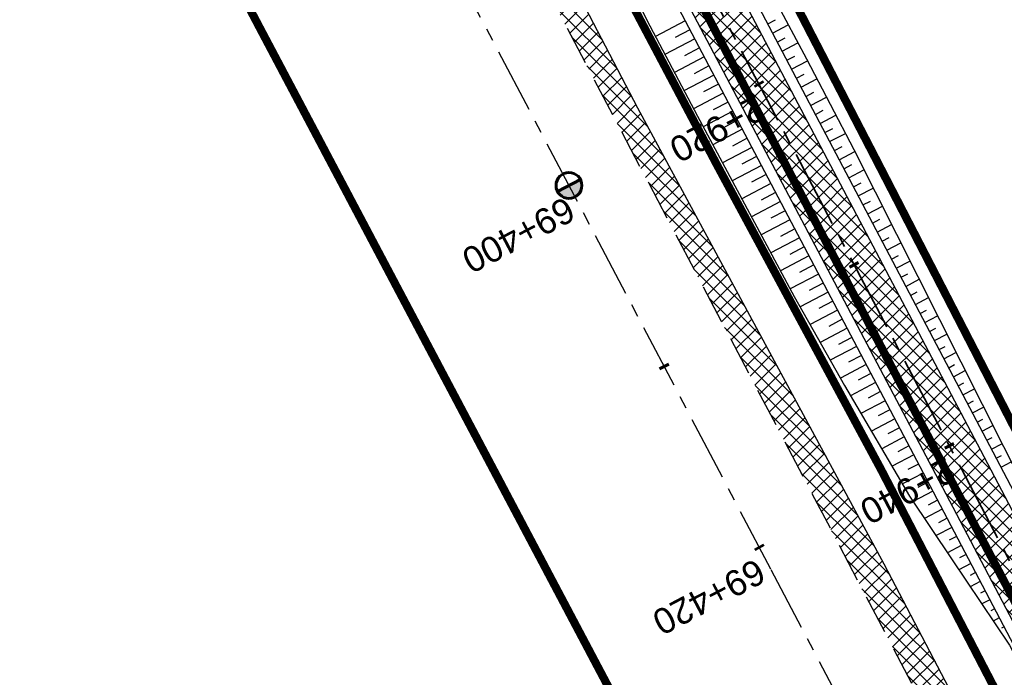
# Model space of a CAD drawing. Header units: metres. Extents: x 7529682 to 7533751, y 5721195 to 5727842.
# Tile 74 of 210: x 7531041 to 7531089, y 5725191 to 5725223. Entities that reach past the tile are written whole.
import ezdxf

# ---------------------------------------------------------------- set-up
doc = ezdxf.new("R2010")
doc.units = ezdxf.units.M
for name, pattern in [('817-dzialki-09-05-04$0$HIDDEN', [0.375, 0.25, -0.125]), ('ACAD_ISO05W100', [33, 24, -3, 0, -3, 0, -3]), ('CENTER', [50.8, 31.75, -6.35, 6.35, -6.35]), ('CENTER2', [28.575, 19.05, -3.175, 3.175, -3.175]), ('HIDDEN', [9.525, 6.35, -3.175])]:
    doc.linetypes.add(name, pattern=pattern)
for name, color, linetype in [('C-DROGI-SYTUACJA', 7, 'Continuous'), ('C-DROGI-SYTUACJA-ETYKIETY', 7, 'Continuous'), ('D-hatch-pobocza', 131, 'Continuous'), ('D-pobocza', 60, 'Continuous'), ('D-rowy', 160, 'Continuous'), ('D-skarpa', 2, 'Continuous'), ('D-skarpa-kreskowanie', 2, 'Continuous')]:
    doc.layers.add(name, color=color, linetype=linetype)
for name, color, linetype, lineweight, true_color in [('D-ewidencja-numery', 7, 'Continuous', 50, 0x40ff00), ('D-hatch-ciag-pieszo-rowerowy', 7, 'Continuous', 13, 0xff9f80), ('D-LR-etap-III', 7, '817-dzialki-09-05-04$0$HIDDEN', 50, 0x00008f)]:
    doc.layers.add(name, color=color, linetype=linetype, lineweight=lineweight, true_color=true_color)
for name, color, linetype, lineweight in [('D-krawędzie', 3, 'Continuous', 30), ('D-obrzeża', 2, 'Continuous', 30), ('D-oś', 10, 'CENTER', 30), ('D-pas-drogowy', 7, 'ACAD_ISO05W100', 50)]:
    doc.layers.add(name, color=color, linetype=linetype, lineweight=lineweight)
doc.layers.add('poprzeczki', color=7, linetype='Continuous', true_color=0x0000c7)
doc.styles.get("Standard").update_dxf_attribs({"font": 'arial.ttf'})
pattern_1 = [(45, (0, 0), (-0.33675960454, 0.33675960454), []), (135, (0, 0), (-0.33675960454, -0.33675960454), [])]

# ---------------------------------------------------------------- blocks, each defined once
blk = doc.blocks.new('kilometraz')
at = {"linetype": 'ByBlock', "lineweight": -2}
blk.add_hatch(color=0, dxfattribs=at).paths.add_polyline_path([(0, -0.28125, 0.41421356), (0.28125, 0, 0.41421356), (0, 0.28125)])
at = {"color": 0, "linetype": 'ByBlock', "lineweight": -2}
blk.add_line((0, 0.28125), (0, -0.28125), dxfattribs=at)
blk.add_circle((0, 0), 0.28125, dxfattribs=at)
blk = doc.blocks.new('AeccTickLine')
at = {"color": 0, "linetype": 'ByBlock', "lineweight": -2}
blk.add_line((0, 1), (0, -1), dxfattribs=at)

msp = doc.modelspace()

# ---------------------------------------------------------------- hatches: boundary and pattern name
at = {"layer": 'D-hatch-ciag-pieszo-rowerowy'}
h = msp.add_hatch(dxfattribs=at)
h.set_pattern_fill('ANSI37', color=256, scale=0.15, style=0)
h.set_pattern_definition(pattern_1)
h.paths.add_polyline_path([(7531044.822, 5725285.569), (7531043.691, 5725285.032), (7531059.944, 5725254.223, -0.004401), (7531062.366, 5725249.531), (7531071.709, 5725231.04, 0.004122), (7531073.975, 5725226.644), (7531080.59, 5725214.071), (7531081.737, 5725214.576), (7531075.086, 5725227.216, -0.004122), (7531072.82, 5725231.613), (7531063.477, 5725250.104, 0.004401), (7531061.055, 5725254.796)])
h.paths.add_polyline_path([(7531043.691, 5725285.032), (7531042.561, 5725284.496), (7531058.833, 5725253.649, -0.004401), (7531061.256, 5725248.957), (7531070.597, 5725230.467, 0.004122), (7531072.864, 5725226.071), (7531079.443, 5725213.566), (7531080.59, 5725214.071), (7531073.975, 5725226.644, -0.004122), (7531071.709, 5725231.04), (7531062.366, 5725249.531, 0.004401), (7531059.944, 5725254.223)])
h = msp.add_hatch(dxfattribs=at)
h.set_pattern_fill('ANSI37', color=256, scale=0.15, style=0)
h.set_pattern_definition(pattern_1)
h.paths.add_polyline_path([(7531088.49, 5725201.74), (7531081.737, 5725214.576), (7531080.59, 5725214.071), (7531087.383, 5725201.158), (7531110.122, 5725157.821), (7531118.165, 5725142.897), (7531119.253, 5725143.512), (7531111.229, 5725158.402)])
h.paths.add_polyline_path([(7531087.383, 5725201.158), (7531080.59, 5725214.071), (7531079.443, 5725213.566), (7531086.277, 5725200.577), (7531109.015, 5725157.24), (7531117.077, 5725142.282), (7531118.165, 5725142.897), (7531110.122, 5725157.821)])
at = {"layer": 'D-hatch-pobocza'}
h = msp.add_hatch(dxfattribs=at)
h.set_pattern_fill('ANSI37', color=256, scale=0.15, style=0)
h.set_pattern_definition(pattern_1)
h.paths.add_polyline_path([(7531057.01, 5725246.72), (7531044.19, 5725271.11), (7531030.97, 5725296.42), (7531019.37, 5725318.31), (7531007.54, 5725340.71), (7530994.47, 5725365.47), (7530982.58, 5725387.65), (7530971.81, 5725408.22), (7530959.96, 5725430.76), (7530944.54, 5725460.14), (7530935.92, 5725477.07), (7530923.1, 5725500.31), (7530908, 5725529.49), (7530889.658, 5725563.375), (7530889.586, 5725561.257), (7530918.172, 5725507.178), (7530950.163, 5725446.305), (7530993.419, 5725364.265), (7531022.766, 5725308.719), (7531053.81, 5725249.872), (7531081.166, 5725197.875), (7531103.902, 5725154.541), (7531128.123, 5725108.448), (7531149.321, 5725068.209), (7531151.44, 5725067.36), (7531152.004, 5725067.286), (7531141.2, 5725086.69), (7531129.87, 5725108.78), (7531118.46, 5725130.11), (7531107.39, 5725151.39), (7531095.36, 5725174.01), (7531083.61, 5725196.49), (7531071.56, 5725218.8)])

# ---------------------------------------------------------------- linework, layer by layer
at = {"layer": 'C-DROGI-SYTUACJA', "color": 10, "linetype": 'CENTER2', "lineweight": 35, "ltscale": 0.2}
msp.add_lwpolyline([(7531022.845, 5725323.708), (7531032.808, 5725305.571, -0.004228), (7531035.213, 5725301.104), (7531059.944, 5725254.223, -0.004401), (7531062.366, 5725249.531), (7531071.709, 5725231.04, 0.004122), (7531073.975, 5725226.644), (7531073.975, 5725226.644), (7531087.383, 5725201.158), (7531110.122, 5725157.821), (7531131.457, 5725118.234, -0.008978), (7531136.397, 5725108.66), (7531146.083, 5725089.033, 0.075252), (7531151.217, 5725081.666), (7531154.313, 5725078.4, -0.068936), (7531156.869, 5725074.83), (7531166.993, 5725055.55, -0.068732)], format="xyb", dxfattribs=at)
at = {"layer": 'D-ewidencja-numery', "color": 12, "ltscale": 15, "true_color": 0xc70000}
msp.add_lwpolyline([(7530900.952, 5725579.946), (7530904.81, 5725571.977), (7530903.682, 5725568.566), (7530908.901, 5725558.845), (7530910.252, 5725545.672), (7530912.873, 5725538.646), (7530945.278, 5725478.464), (7530959.692, 5725450.246), (7531002.827, 5725368.192), (7531044.704, 5725290.314), (7531064.099, 5725253.213), (7531083.01, 5725216.678), (7531113.013, 5725158.466), (7531137.364, 5725113.071), (7531150.831, 5725086.712), (7531159.746, 5725076.641), (7531166.31, 5725074.58), (7531172.29, 5725062.58)], dxfattribs=at)
at = {"layer": 'D-krawędzie', "linetype": 'HIDDEN', "ltscale": 0.3, "flags": 128}
msp.add_lwpolyline([(7530572.01, 5726166.06), (7530620.381, 5726072.761), (7530641.555, 5726032.008), (7530660.961, 5725995.07), (7530689.128, 5725941.54), (7530707.336, 5725907.032), (7530725.256, 5725873.093), (7530743.97, 5725837.654), (7530770.527, 5725787.119), (7530787.864, 5725754.267), (7530809.898, 5725712.542), (7530824.739, 5725684.389), (7530840.856, 5725653.693), (7530860.675, 5725616.154), (7530865.283, 5725607.394), (7530878.05, 5725583.08), (7530918.172, 5725507.178), (7530950.163, 5725446.305), (7530993.419, 5725364.265), (7531022.766, 5725308.719), (7531053.81, 5725249.872), (7531081.166, 5725197.875), (7531103.902, 5725154.541), (7531128.123, 5725108.448), (7531149.3, 5725068.25), (7531167.38, 5725033.767), (7531197.165, 5724976.988), (7531228.151, 5724918.034), (7531253.153, 5724870.491), (7531286.796, 5724806.654), (7531306.74, 5724768.665), (7531335.094, 5724714.652), (7531357.319, 5724672.439), (7531373.645, 5724641.454), (7531392.162, 5724605.999), (7531418.48, 5724555.853), (7531439.727, 5724515.582), (7531468.399, 5724461.077), (7531491.782, 5724416.528), (7531531.99, 5724339.833), (7531557.227, 5724291.659), (7531569.852, 5724267.577), (7531591.376, 5724226.548), (7531610.004, 5724191.103), (7531616.883, 5724177.999), (7531629.985, 5724153.025), (7531641.007, 5724132.022), (7531664.906, 5724087.617), (7531677.644, 5724064.786), (7531683.112, 5724054.988), (7531686.753, 5724048.18), (7531695.448, 5724031.697), (7531703.749, 5724015.917), (7531709.214, 5724005.514), (7531719.389, 5723986.147), (7531726.295, 5723973), (7531732.741, 5723960.736), (7531735.13, 5723956.19)], dxfattribs=at)
at = {"layer": 'D-LR-etap-III', "ltscale": 10, "flags": 128}
msp.add_lwpolyline([(7531750.474, 5723895.103, 0.4, 0.4, 0), (7531750.505, 5723895.13, 0.4, 0.4, 0), (7531682.71, 5724022.92, 0.4, 0.4, 0), (7531619.177, 5724147.204, 0.4, 0.4, 0), (7531592.309, 5724198.489, 0.4, 0.4, 0), (7531553.264, 5724272.919, 0.4, 0.4, 0), (7531504.02, 5724366.79, 0.4, 0.4, 0), (7531482.09, 5724407.62, 0.4, 0.4, 0), (7531412.35, 5724541.183, 0.4, 0.4, 0), (7531388.464, 5724586.93, 0.4, 0.4, 0), (7531345.12, 5724669.94, 0.4, 0.4, 0), (7531127.66, 5725081.67, 0.4, 0.4, 0), (7531059.253, 5725211.041, 0.4, 0.4, 0), (7531008.007, 5725307.954, 0.4, 0.4, 0), (7530964.182, 5725390.836, 0.4, 0.4, 0), (7530914.557, 5725484.684, 0.4, 0.4, 0), (7530865.243, 5725577.494, 0.4, 0.4, 0), (7530840.085, 5725624.059, 0.4, 0.4, 0), (7530802.56, 5725694.925, 0.4, 0.4, 0), (7530755.54, 5725787.51, 0.4, 0.4, 0), (7530708.718, 5725876.303, 0.4, 0.4, 0), (7530695.12, 5725902.09, 0.4, 0.4, 0), (7530642.914, 5726001.078, 0.4, 0.4, 0), (7530634.935, 5726016.147, 0.4, 0.4, 0), (7530610.82, 5726061.93, 0.4, 0.4, 0), (7530610.82, 5726061.93, 0.4, 0.4, 0), (7530607.21, 5726063.51, 0.4, 0.4, 0), (7530597.42, 5726080.68, 0.4, 0.4, 0), (7530591.16, 5726088.44, 0.4, 0.4, 0), (7530581.28, 5726107.21, 0.4, 0.4, 0), (7530571.29, 5726130.56, 0.4, 0.4, 0), (7530549.555, 5726171.527, 0.4, 0.4, 0), (7530531.014, 5726206.474, 0.4, 0.4, 0), (7530516.461, 5726236.017, 0.4, 0.4, 0), (7530500.799, 5726266.141, 0.4, 0.4, 0), (7530491.35, 5726283.94, 0.4, 0.4, 0), (7530482.4, 5726303.41, 0.4, 0.4, 0), (7530482.4, 5726303.41, 0.4, 0.4, 0), (7530450.41, 5726357.28, 0.4, 0.4, 0), (7530397.759, 5726458.5, 0.4, 0.4, 0), (7530334.708, 5726583.665, 0.4, 0.4, 0), (7530303.939, 5726645.168, 0.4, 0.4, 0), (7530300.51, 5726651.778, 0.4, 0.4, 0), (7530289.214, 5726671.967, 0.4, 0.4, 0), (7530281.54, 5726685.57, 0.4, 0.4, 0), (7530261.371, 5726724.163, 0.4, 0.4, 0), (7530254.03, 5726738.21, 0.4, 0.4, 0), (7530197.22, 5726845.06, 0.4, 0.4, 0), (7530194.71, 5726849.15, 0.4, 0.4, 0), (7530195.92, 5726850.75, 0.4, 0.4, 0), (7530170.547, 5726892.961, 0.4, 0.4, 0), (7530143.175, 5726945.066, 0.4, 0.4, 0), (7530105.06, 5727018.32, 0.4, 0.4, 0), (7530100.06, 5727027.16, 0.4, 0.4, 0), (7530062.319, 5727099.625, 0.4, 0.4, 0), (7530015.379, 5727189.42, 0.4, 0.4, 0), (7529983.208, 5727250.207, 0.4, 0.4, 0), (7529953.284, 5727306.747, 0.4, 0.4, 0), (7529900.671, 5727406.159, 0.4, 0.4, 0), (7529890.63, 5727425.131, 0.4, 0.4, 0), (7529875.155, 5727454.426, 0.4, 0.4, 0), (7529857.56, 5727487.787, 0.4, 0.4, 0), (7529835.194, 5727530.193, 0.4, 0.4, 0), (7529811.741, 5727574.662, 0.4, 0.4, 0), (7529792.102, 5727611.923, 0.4, 0.4, 0), (7529768.066, 5727657.47, 0.4, 0.4, 0), (7529755.211, 5727682.131, 0.4, 0.4, 0), (7529753.31, 5727681.13, 0.4, 0.4, 0), (7529739.21, 5727707.77, 0.4, 0.4, 0), (7529735.395, 5727711.252, 0.4, 0.4, 0), (7529725.42, 5727730.2, 0.4, 0.4, 0), (7529723.55, 5727729.88, 0.4, 0.4, 0), (7529695.567, 5727782.932, 0.4, 0.4, 0), (7529717.68, 5727794.024, 0.4, 0.4, 0), (7529736.275, 5727758.647, 0.4, 0.4, 0), (7529736.275, 5727758.647, 0.4, 0.4, 0), (7529744.511, 5727750.406, 0.4, 0.4, 0), (7529744.511, 5727750.406, 0.4, 0.4, 0), (7529750.283, 5727738.55, 0.4, 0.4, 0), (7529777.109, 5727687.569, 0.4, 0.4, 0), (7529796.515, 5727651.33, 0.4, 0.4, 0), (7529814.938, 5727616.793, 0.4, 0.4, 0), (7529839.007, 5727572.304, 0.4, 0.4, 0), (7529860.618, 5727532.509, 0.4, 0.4, 0), (7529882.349, 5727491.504, 0.4, 0.4, 0), (7529904.865, 5727449.096, 0.4, 0.4, 0), (7529920.747, 5727418.885, 0.4, 0.4, 0), (7529946.677, 5727368.547, 0.4, 0.4, 0), (7529972.025, 5727320.573, 0.4, 0.4, 0), (7529987.74, 5727290.153, 0.4, 0.4, 0), (7529996.497, 5727273.662, 0.4, 0.4, 0), (7530017.541, 5727234.203, 0.4, 0.4, 0), (7530033.054, 5727204.864, 0.4, 0.4, 0), (7530051.623, 5727170.223, 0.4, 0.4, 0), (7530069.277, 5727137.016, 0.4, 0.4, 0), (7530089.385, 5727097.534, 0.4, 0.4, 0), (7530109.713, 5727060.747, 0.4, 0.4, 0), (7530136.77, 5727011.64, 0.4, 0.4, 0), (7530162.447, 5726962.744, 0.4, 0.4, 0), (7530187.674, 5726916.992, 0.4, 0.4, 0), (7530207.821, 5726879.335, 0.4, 0.4, 0), (7530230.626, 5726834.519, 0.4, 0.4, 0), (7530262.288, 5726776.618, 0.4, 0.4, 0), (7530277.51, 5726760.213, 0.4, 0.4, 0), (7530286.037, 5726744.107, 0.4, 0.4, 0), (7530288.097, 5726735.884, 0.4, 0.4, 0), (7530290.394, 5726725.047, 0.4, 0.4, 0), (7530296.177, 5726713.583, 0.4, 0.4, 0), (7530302.726, 5726701.182, 0.4, 0.4, 0), (7530325.685, 5726657.466, 0.4, 0.4, 0), (7530343.244, 5726623.649, 0.4, 0.4, 0), (7530360.23, 5726591.747, 0.4, 0.4, 0), (7530383.209, 5726548.059, 0.4, 0.4, 0), (7530406.018, 5726503.606, 0.4, 0.4, 0), (7530427.465, 5726462.62, 0.4, 0.4, 0), (7530447.928, 5726424.388, 0.4, 0.4, 0), (7530471.127, 5726379.921, 0.4, 0.4, 0), (7530490.501, 5726343.033, 0.4, 0.4, 0), (7530509.499, 5726306.733, 0.4, 0.4, 0), (7530529.89, 5726267.244, 0.4, 0.4, 0), (7530543.852, 5726238.99, 0.4, 0.4, 0), (7530554.809, 5726218.944, 0.4, 0.4, 0), (7530559.027, 5726212.223, 0.4, 0.4, 0), (7530563.061, 5726206.41, 0.4, 0.4, 0), (7530566.934, 5726200.464, 0.4, 0.4, 0), (7530569.771, 5726194.902, 0.4, 0.4, 0), (7530571.473, 5726191.282, 0.4, 0.4, 0), (7530572.839, 5726188.025, 0.4, 0.4, 0), (7530575.295, 5726182.035, 0.4, 0.4, 0), (7530579.737, 5726173.306, 0.4, 0.4, 0), (7530583.3, 5726167.41, 0.4, 0.4, 0), (7530593.4, 5726163.33, 0.4, 0.4, 0), (7530598.618, 5726155.264, 0.4, 0.4, 0), (7530608.258, 5726140.497, 0.4, 0.4, 0), (7530603.27, 5726136.83, 0.4, 0.4, 0), (7530606.53, 5726131.84, 0.4, 0.4, 0), (7530604.239, 5726124.217, 0.4, 0.4, 0), (7530605.847, 5726121.63, 0.4, 0.4, 0), (7530608.972, 5726116.164, 0.4, 0.4, 0), (7530618.114, 5726097.791, 0.4, 0.4, 0), (7530651.213, 5726034.96, 0.4, 0.4, 0), (7530670.244, 5725998.611, 0.4, 0.4, 0), (7530698.075, 5725945.953, 0.4, 0.4, 0), (7530716.506, 5725911.305, 0.4, 0.4, 0), (7530735.223, 5725875.667, 0.4, 0.4, 0), (7530752.504, 5725842.155, 0.4, 0.4, 0), (7530778.311, 5725793.501, 0.4, 0.4, 0), (7530797.5, 5725756.382, 0.4, 0.4, 0), (7530812.519, 5725728.289, 0.4, 0.4, 0), (7530820.039, 5725713.16, 0.4, 0.4, 0), (7530822.422, 5725710.194, 0.4, 0.4, 0), (7530833.155, 5725688.801, 0.4, 0.4, 0), (7530849.629, 5725656.159, 0.4, 0.4, 0), (7530867.983, 5725621.964, 0.4, 0.4, 0), (7530872.63, 5725612.888, 0.4, 0.4, 0), (7530880.354, 5725597.595, 0.4, 0.4, 0), (7530883.839, 5725593.389, 0.4, 0.4, 0), (7530891.782, 5725587.763, 0.4, 0.4, 0), (7530895.039, 5725584.281, 0.4, 0.4, 0), (7530897.034, 5725580.941, 0.4, 0.4, 0), (7530900.952, 5725579.946, 0.4, 0.4, 0), (7530904.81, 5725571.977, 0.4, 0.4, 0), (7530903.682, 5725568.566, 0.4, 0.4, 0), (7530908.901, 5725558.845, 0.4, 0.4, 0), (7530910.252, 5725545.672, 0.4, 0.4, 0), (7530912.873, 5725538.646, 0.4, 0.4, 0), (7530945.278, 5725478.464, 0.4, 0.4, 0), (7530959.692, 5725450.246, 0.4, 0.4, 0), (7531002.827, 5725368.192, 0.4, 0.4, 0), (7531044.704, 5725290.314, 0.4, 0.4, 0), (7531064.099, 5725253.213, 0.4, 0.4, 0), (7531083.01, 5725216.678, 0.4, 0.4, 0), (7531113.013, 5725158.466, 0.4, 0.4, 0), (7531137.364, 5725113.071, 0.4, 0.4, 0), (7531150.831, 5725086.712, 0.4, 0.4, 0), (7531159.746, 5725076.641, 0.4, 0.4, 0), (7531166.31, 5725074.58, 0.4, 0.4, 0), (7531172.29, 5725062.58, 0.4, 0.4, 0), (7531170.59, 5725055.606, 0.4, 0.4, 0), (7531173.733, 5725044.081, 0.4, 0.4, 0), (7531215.342, 5724964.86, 0.4, 0.4, 0), (7531238.054, 5724921.685, 0.4, 0.4, 0), (7531262.39, 5724875.283, 0.4, 0.4, 0), (7531295.587, 5724811.266, 0.4, 0.4, 0), (7531348.488, 5724712.363, 0.4, 0.4, 0), (7531363.741, 5724682.684, 0.4, 0.4, 0), (7531366.987, 5724675.865, 0.4, 0.4, 0), (7531382.541, 5724646.111, 0.4, 0.4, 0), (7531401.299, 5724610.875, 0.4, 0.4, 0), (7531428.965, 5724558.862, 0.4, 0.4, 0), (7531449.111, 5724520.398, 0.4, 0.4, 0), (7531477.293, 5724465.831, 0.4, 0.4, 0), (7531500.996, 5724421.113, 0.4, 0.4, 0), (7531512.122, 5724400.549, 0.4, 0.4, 0), (7531513.782, 5724396.757, 0.4, 0.4, 0), (7531526.32, 5724379.39, 0.4, 0.4, 0), (7531566.784, 5724302.736, 0.4, 0.4, 0), (7531612.277, 5724225.61, 0.4, 0.4, 0), (7531620.493, 5724210.548, 0.4, 0.4, 0), (7531631.578, 5724196.258, 0.4, 0.4, 0), (7531653.484, 5724152.434, 0.4, 0.4, 0), (7531661.151, 5724128.494, 0.4, 0.4, 0), (7531673.881, 5724101.186, 0.4, 0.4, 0), (7531684.691, 5724081.184, 0.4, 0.4, 0), (7531699.212, 5724051.17, 0.4, 0.4, 0), (7531704.034, 5724040.584, 0.4, 0.4, 0), (7531704.034, 5724040.584, 0.4, 0.4, 0), (7531703.913, 5724037.17, 0.4, 0.4, 0), (7531736.42, 5723969.232, 0.4, 0.4, 0), (7531738.285, 5723967.699, 0.4, 0.4, 0), (7531742.181, 5723962.346, 0.4, 0.4, 0), (7531744.286, 5723958.616, 0.4, 0.4, 0), (7531755.393, 5723944.193, 0.4, 0.4, 0), (7531758.69, 5723936.76, 0.4, 0.4, 0), (7531780.08, 5723929.25, 0.4, 0.4, 0), (7531792.612, 5723906.338, 0.4, 0.4, 0), (7531792.612, 5723906.338, 0.4, 0.4, 0), (7531756.962, 5723883.055, 0.4, 0.4, 0), (7531750.46, 5723895.13, 0.4, 0.4, 0), (7531750.46, 5723895.13, 0, 0, 0)], format="xyseb", dxfattribs=at)
at = {"layer": 'D-obrzeża'}
for points in [[(7531164.322, 5725069.743), (7531163.358, 5725071.533), (7531162.183, 5725071.113, -0.373479), (7531159.739, 5725072.063), (7531157.82, 5725075.705, 0.068604), (7531155.434, 5725079.035), (7531152.262, 5725082.381, -0.075217), (7531147.129, 5725089.744), (7531137.495, 5725109.262, 0.008945), (7531132.573, 5725118.799), (7531111.229, 5725158.402), (7531088.49, 5725201.74), (7531075.086, 5725227.216, -0.004122), (7531072.82, 5725231.613), (7531063.477, 5725250.104, 0.004401), (7531061.055, 5725254.796), (7531036.314, 5725301.696, 0.004228), (7531033.909, 5725306.164), (7531023.945, 5725324.301, -0.004067)], [(7531021.744, 5725323.115), (7531031.707, 5725304.978, -0.004228), (7531034.112, 5725300.511), (7531058.833, 5725253.649, -0.004401), (7531061.256, 5725248.957), (7531070.597, 5725230.467, 0.004122), (7531072.864, 5725226.071), (7531086.277, 5725200.577), (7531109.015, 5725157.24), (7531130.341, 5725117.67, -0.009012), (7531135.299, 5725108.06), (7531145.036, 5725088.322, 0.075286), (7531150.171, 5725080.951), (7531153.382, 5725077.565, -0.068604), (7531155.769, 5725074.235), (7531156.913, 5725072.064), (7531159.315, 5725067.483)]]:
    msp.add_lwpolyline(points, format="xyb", dxfattribs=at)
at = {"layer": 'D-oś', "ltscale": 0.1}
msp.add_lwpolyline([(7531164.28, 5725032.142), (7531146.202, 5725066.622), (7531125.026, 5725106.818), (7531100.803, 5725152.914), (7531078.067, 5725196.247), (7531050.713, 5725248.241), (7531019.672, 5725307.084), (7530990.323, 5725362.632), (7530947.066, 5725444.675), (7530915.075, 5725505.546), (7530874.954, 5725581.449)], dxfattribs=at)
at = {"layer": 'D-pas-drogowy', "ltscale": 0.2, "flags": 128}
msp.add_lwpolyline([(7531633.019, 5724182.834, 0.4, 0.4, 0), (7531617.559, 5724211.608, 0.4, 0.4, 0), (7531566.784, 5724302.736, 0.4, 0.4, 0), (7531538.419, 5724356.47, 0.4, 0.4, 0), (7531526.32, 5724379.39, 0.4, 0.4, 0), (7531516.102, 5724393.607, 0.4, 0.4, 0.001485), (7531513.78, 5724396.838, 0.4, 0.4, 0), (7531501.87, 5724413.41, 0.4, 0.4, 0), (7531474.926, 5724464.508, 0.4, 0.4, 0), (7531446.2, 5724518.992, 0.4, 0.4, 0), (7531424.962, 5724559.262, 0.4, 0.4, 0), (7531398.444, 5724609.566, 0.4, 0.4, 0), (7531379.647, 5724645.216, 0.4, 0.4, 0), (7531365.23, 5724672.56, 0.4, 0.4, 0), (7531341.306, 5724717.915, 0.4, 0.4, 0), (7531312.9, 5724771.789, 0.4, 0.4, 0), (7531292.591, 5724810.307, 0.4, 0.4, 0), (7531259.392, 5724873.271, 0.4, 0.4, 0), (7531233.74, 5724921.923, 0.4, 0.4, 0), (7531203.073, 5724980.092, 0.4, 0.4, 0), (7531173.471, 5725036.225, 0.4, 0.4, 0), (7531168.27, 5725046.09, 0.4, 0.4, 0), (7531172.29, 5725062.58, 0.4, 0.4, 0), (7531166.31, 5725074.58, 0.4, 0.4, 0), (7531150.32, 5725079.6, 0.4, 0.4, 0), (7531141.5, 5725096.43, 0.4, 0.4, 0), (7531109.312, 5725157.814, 0.4, 0.4, 0), (7531086.641, 5725201.048, 0.4, 0.4, 0), (7531059.198, 5725253.384, 0.4, 0.4, 0), (7531028.207, 5725312.489, 0.4, 0.4, 0), (7530999.105, 5725367.99, 0.4, 0.4, 0), (7530956.248, 5725449.725, 0.4, 0.4, 0), (7530924.398, 5725510.464, 0.4, 0.4, 0), (7530897.51, 5725561.74, 0.4, 0.4, 0), (7530894.46, 5725566.14, 0.4, 0.4, 0), (7530892.16, 5725570.49, 0.4, 0.4, 0), (7530869.363, 5725613.307, 0.4, 0.4, 0), (7530861.694, 5725627.705, 0.4, 0.4, 0), (7530852.74, 5725644.52, 0.4, 0.4, 0), (7530831.51, 5725684.2, 0.4, 0.4, 0), (7530811.13, 5725722.52, 0.4, 0.4, 0), (7530792.348, 5725757.941, 0.4, 0.4, 0), (7530768.03, 5725803.8, 0.4, 0.4, 0), (7530748.769, 5725840.179, 0.4, 0.4, 0), (7530727.7, 5725879.97, 0.4, 0.4, 0), (7530712.098, 5725909.545, 0.4, 0.4, 0), (7530693.644, 5725944.645, 0.4, 0.4, 0), (7530665.702, 5725997.539, 0.4, 0.4, 0), (7530641.76, 5726042.88, 0.4, 0.4, 0), (7530616.5, 5726091.48, 0.4, 0.4, 0), (7530604.628, 5726114.32, 0.4, 0.4, -0.007763), (7530602.5, 5726118.43, 0.4, 0.4, 0), (7530603.992, 5726123.395, 0.4, 0.4, 0), (7530606.53, 5726131.84, 0.4, 0.4, 0), (7530603.27, 5726136.83, 0.4, 0.4, 0), (7530593.776, 5726151.369, 0.4, 0.4, 0), (7530590.203, 5726156.84, 0.4, 0.4, 0), (7530583.3, 5726167.41, 0.4, 0.4, 0), (7530580.578, 5726170.428, 0.4, 0.4, 0), (7530575.85, 5726175.67, 0.4, 0.4, 0), (7530569.01, 5726186.66, 0.4, 0.4, 0), (7530562.555, 5726199.189, 0.4, 0.4, 0), (7530555.67, 5726211.39, 0.4, 0.4, 0), (7530548.29, 5726224.23, 0.4, 0.4, 0), (7530540.58, 5726237.71, 0.4, 0.4, 0), (7530532.68, 5726252.65, 0.4, 0.4, 0), (7530524.06, 5726269.35, 0.4, 0.4, 0), (7530502.82, 5726309.91, 0.4, 0.4, 0), (7530488.83, 5726336.63, 0.4, 0.4, 0), (7530466.03, 5726380.16, 0.4, 0.4, 0), (7530438.47, 5726432.77, 0.4, 0.4, 0), (7530424.53, 5726459.09, 0.4, 0.4, 0), (7530401.63, 5726502.97, 0.4, 0.4, 0), (7530383.38, 5726538.06, 0.4, 0.4, 0), (7530353.97, 5726593.52, 0.4, 0.4, 0), (7530338.47, 5726622.74, 0.4, 0.4, 0), (7530322.01, 5726653.88, 0.4, 0.4, 0), (7530297.54, 5726700.33, 0.4, 0.4, 0), (7530287.38, 5726719.6, 0.4, 0.4, 0), (7530285.95, 5726722.316, 0.4, 0.4, 0), (7530280.26, 5726733.12, 0.4, 0.4, 0), (7530266.73, 5726758.74, 0.4, 0.4, 0), (7530260.42, 5726770.47, 0.4, 0.4, 0), (7530253.25, 5726783.82, 0.4, 0.4, 0), (7530244.95, 5726799.33, 0.4, 0.4, 0), (7530239.39, 5726808.49, 0.4, 0.4, 0), (7530238.29, 5726807.9, 0.4, 0.4, 0), (7530218.11, 5726850.67, 0.4, 0.4, 0), (7530175.907, 5726928.168, 0.4, 0.4, 0), (7530096.68, 5727076.15, 0.4, 0.4, 0), (7530094.68, 5727079.89, 0.4, 0.4, 0), (7530064.597, 5727135.523, 0.4, 0.4, 0), (7530046.731, 5727168.892, 0.4, 0.4, 0), (7530025.803, 5727208.461, 0.4, 0.4, 0), (7530012.847, 5727232.979, 0.4, 0.4, 0), (7529994.15, 5727268.45, 0.4, 0.4, 0), (7529981.671, 5727291.93, 0.4, 0.4, 0), (7529949.89, 5727351.73, 0.4, 0.4, 0), (7529924.75, 5727399.03, 0.4, 0.4, 0), (7529915.516, 5727417.1, 0.4, 0.4, 0), (7529885.83, 5727475.19, 0.4, 0.4, 0), (7529862.56, 5727519.97, 0.4, 0.4, 0), (7529852.985, 5727538.191, 0.4, 0.4, 0), (7529836.513, 5727569.511, 0.4, 0.4, 0), (7529815.369, 5727609.141, 0.4, 0.4, 0), (7529792.795, 5727651.247, 0.4, 0.4, 0), (7529774.199, 5727685.858, 0.4, 0.4, 0), (7529746.966, 5727736.059, 0.4, 0.4, 0), (7529733.92, 5727757.62, 0.4, 0.4, 0), (7529708.607, 5727806.389, 0.4, 0.4, 0), (7529688.492, 5727796.345, 0.4, 0.4, 0), (7529723.55, 5727729.88, 0.4, 0.4, 0), (7529725.42, 5727730.2, 0.4, 0.4, 0), (7529735.38, 5727711.28, 0.4, 0.4, 0), (7529739.21, 5727707.77, 0.4, 0.4, 0), (7529753.31, 5727681.13, 0.4, 0.4, 0), (7529755.178, 5727682.114, 0.4, 0.4, 0), (7529792.102, 5727611.923, 0.4, 0.4, 0), (7529811.741, 5727574.662, 0.4, 0.4, 0), (7529835.194, 5727530.193, 0.4, 0.4, 0), (7529857.56, 5727487.787, 0.4, 0.4, 0), (7529875.155, 5727454.426, 0.4, 0.4, 0), (7529890.63, 5727425.131, 0.4, 0.4, 0), (7529900.671, 5727406.159, 0.4, 0.4, 0), (7529953.284, 5727306.747, 0.4, 0.4, 0), (7529983.208, 5727250.207, 0.4, 0.4, 0), (7530015.379, 5727189.42, 0.4, 0.4, 0), (7530062.319, 5727099.625, 0.4, 0.4, 0), (7530100.06, 5727027.16, 0.4, 0.4, 0), (7530105.06, 5727018.32, 0.4, 0.4, 0), (7530143.175, 5726945.066, 0.4, 0.4, 0), (7530170.547, 5726892.961, 0.4, 0.4, 0), (7530195.92, 5726850.75, 0.4, 0.4, 0), (7530194.71, 5726849.15, 0.4, 0.4, 0), (7530197.22, 5726845.06, 0.4, 0.4, 0), (7530254.03, 5726738.21, 0.4, 0.4, 0), (7530261.371, 5726724.163, 0.4, 0.4, 0), (7530281.54, 5726685.57, 0.4, 0.4, 0), (7530289.214, 5726671.967, 0.4, 0.4, 0), (7530300.51, 5726651.778, 0.4, 0.4, 0), (7530303.939, 5726645.168, 0.4, 0.4, 0), (7530334.708, 5726583.665, 0.4, 0.4, 0), (7530397.759, 5726458.5, 0.4, 0.4, 0), (7530450.41, 5726357.28, 0.4, 0.4, 0), (7530482.4, 5726303.41, 0.4, 0.4, 0), (7530483.688, 5726301.003, 0.4, 0.4, 0), (7530491.35, 5726283.94, 0.4, 0.4, 0), (7530512.67, 5726243.78, 0.4, 0.4, 0), (7530529.43, 5726209.46, 0.4, 0.4, 0), (7530571.29, 5726130.56, 0.4, 0.4, 0), (7530581.28, 5726107.21, 0.4, 0.4, 0), (7530591.16, 5726088.44, 0.4, 0.4, 0), (7530597.42, 5726080.68, 0.4, 0.4, 0), (7530607.21, 5726063.51, 0.4, 0.4, 0), (7530610.82, 5726061.93, 0.4, 0.4, 0), (7530634.935, 5726016.147, 0.4, 0.4, 0), (7530642.914, 5726001.078, 0.4, 0.4, 0), (7530695.12, 5725902.09, 0.4, 0.4, 0), (7530708.718, 5725876.303, 0.4, 0.4, 0), (7530755.54, 5725787.51, 0.4, 0.4, 0), (7530802.56, 5725694.925, 0.4, 0.4, 0), (7530840.085, 5725624.059, 0.4, 0.4, 0), (7530865.243, 5725577.494, 0.4, 0.4, 0), (7530914.557, 5725484.684, 0.4, 0.4, 0), (7530964.182, 5725390.836, 0.4, 0.4, 0), (7531008.007, 5725307.954, 0.4, 0.4, 0), (7531059.253, 5725211.041, 0.4, 0.4, 0), (7531127.66, 5725081.67, 0.4, 0.4, 0), (7531345.12, 5724669.94, 0.4, 0.4, 0), (7531388.464, 5724586.93, 0.4, 0.4, 0), (7531412.35, 5724541.183, 0.4, 0.4, 0), (7531482.09, 5724407.62, 0.4, 0.4, 0), (7531504.02, 5724366.79, 0.4, 0.4, 0), (7531519.374, 5724337.52, 0.4, 0.4, 0), (7531563.749, 5724252.932, 0.4, 0.4, 0), (7531602.175, 5724179.681, 0.4, 0.4, 0), (7531619.177, 5724147.204, 0.4, 0.4, 0), (7531625.038, 5724135.635, 0.4, 0.4, 0), (7531656.796, 5724073.316, 0.4, 0.4, 0), (7531675.12, 5724037.36, 0.4, 0.4, 0), (7531682.71, 5724022.92, 0.4, 0.4, 0), (7531705.565, 5723979.811, 0.4, 0.4, 0), (7531736.606, 5723921.262, 0.4, 0.4, 0), (7531750.46, 5723895.13, 0.4, 0.4, 0), (7531740.77, 5723886.56, 0.4, 0.4, 0), (7531732.86, 5723885, 0.4, 0.4, 0), (7531722.18, 5723887.77, 0.4, 0.4, 0), (7531729.87, 5723862.17, 0.4, 0.4, 0), (7531742.92, 5723861.93, 0.4, 0.4, 0), (7531763.71, 5723859.52, 0.4, 0.4, 0), (7531768.42, 5723854.12, 0.4, 0.4, 0), (7531787.42, 5723817.97, 0.4, 0.4, 0), (7531795.57, 5723809.82, 0.4, 0.4, 0), (7531816.347, 5723819.85, 0.4, 0.4, 0), (7531816.347, 5723819.85, 0.4, 0.4, 0), (7531805.06, 5723843.23, 0.4, 0.4, 0), (7531803.61, 5723886.23, 0.4, 0.4, 0), (7531803.61, 5723886.23, 0.4, 0.4, 0), (7531780.08, 5723929.25, 0.4, 0.4, 0), (7531758.69, 5723936.76, 0.4, 0.4, 0), (7531749.359, 5723946.412, 0.4, 0.4, 0), (7531742.71, 5723953.29, 0.4, 0.4, 0), (7531735.177, 5723967.878, 0.4, 0.4, 0), (7531722.37, 5723992.68, 0.4, 0.4, 0), (7531705.042, 5724030.886, 0.4, 0.4, 0), (7531699.47, 5724043.17, 0.4, 0.4, 0), (7531692.69, 5724058.11, 0.4, 0.4, 0), (7531679.672, 5724084.017, 0.4, 0.4, 0), (7531674.55, 5724094.21, 0.4, 0.4, 0), (7531666.633, 5724114.003, 0.4, 0.4, 0), (7531649, 5724153.82, 0.4, 0.4, 0), (7531641.49, 5724149.34, 0.4, 0.4, 0), (7531626.04, 5724179.34, 0.4, 0.4, 0), (7531633.03, 5724182.84, 0, 0, 0)], format="xyseb", dxfattribs=at)
at = {"layer": 'D-pobocza'}
msp.add_lwpolyline([(7531149.321, 5725068.209), (7531151.44, 5725067.36), (7531152.004, 5725067.286), (7531141.2, 5725086.69), (7531129.87, 5725108.78), (7531118.46, 5725130.11), (7531107.39, 5725151.39), (7531095.36, 5725174.01), (7531083.61, 5725196.49), (7531071.56, 5725218.8), (7531057.01, 5725246.72), (7531044.19, 5725271.11), (7531030.97, 5725296.42), (7531019.37, 5725318.31), (7531007.54, 5725340.71), (7530994.47, 5725365.47), (7530982.58, 5725387.65), (7530971.81, 5725408.22), (7530959.96, 5725430.76), (7530944.54, 5725460.14), (7530935.92, 5725477.07), (7530923.1, 5725500.31), (7530908, 5725529.49), (7530889.658, 5725563.375)], dxfattribs=at)
for points in [[(7531164.779, 5725069.951), (7531163.594, 5725072.149), (7531162.014, 5725071.583, -0.373479), (7531160.181, 5725072.296), (7531158.231, 5725075.999, 0.068604), (7531155.844, 5725079.329), (7531152.68, 5725082.666, -0.075201), (7531147.548, 5725090.028), (7531137.931, 5725109.508, 0.008929), (7531133.017, 5725119.028), (7531111.671, 5725158.634), (7531088.933, 5725201.972), (7531075.531, 5725227.446, -0.004122), (7531073.264, 5725231.842), (7531063.921, 5725250.334, 0.004401), (7531061.499, 5725255.026), (7531036.754, 5725301.933, 0.004228), (7531034.349, 5725306.401), (7531024.385, 5725324.538, -0.004067)], [(7531021.304, 5725322.878), (7531031.267, 5725304.741, -0.004228), (7531033.672, 5725300.274), (7531058.389, 5725253.42, -0.004401), (7531060.811, 5725248.728), (7531070.153, 5725230.238, 0.004122), (7531072.42, 5725225.841), (7531085.834, 5725200.344), (7531108.572, 5725157.008), (7531129.895, 5725117.444, -0.009025), (7531134.86, 5725107.82), (7531144.617, 5725088.038, 0.075299), (7531149.753, 5725080.666), (7531152.972, 5725077.271, -0.068604), (7531155.359, 5725073.941), (7531156.471, 5725071.831), (7531158.836, 5725067.319)]]:
    msp.add_lwpolyline(points, format="xyb", dxfattribs=at)
at = {"layer": 'D-rowy', "linetype": 'HIDDEN', "ltscale": 0.1, "const_width": 0.4, "flags": 128}
msp.add_lwpolyline([(7531149.9, 5725074.79), (7531149.9, 5725074.79), (7531138.641, 5725096.214), (7531118.877, 5725133.871), (7531109.577, 5725151.722), (7531096.948, 5725175.106), (7531083.449, 5725201.131), (7531075.375, 5725216.126), (7531058.983, 5725247.129), (7531038.532, 5725286.309), (7531017.626, 5725325.254), (7530968.704, 5725418.289), (7530946.218, 5725461.539)], dxfattribs=at)
at = {"layer": 'D-skarpa', "linetype": 'Continuous'}
msp.add_lwpolyline([(7531054.752, 5725258.86), (7531057.159, 5725254.476), (7531057.892, 5725253.14), (7531058.119, 5725252.726), (7531059.059, 5725250.977), (7531059.902, 5725249.18), (7531060.233, 5725248.453), (7531061.558, 5725245.542), (7531068.832, 5725229.587), (7531069.034, 5725229.146), (7531069.896, 5725227.316), (7531070.789, 5725225.502), (7531071.003, 5725225.079), (7531072.152, 5725222.823), (7531074.477, 5725218.396), (7531079.21, 5725209.587), (7531081.67, 5725205.231), (7531084.846, 5725199.823), (7531086.935, 5725196.704), (7531089.728, 5725192.524), (7531097.032, 5725178.733)], dxfattribs=at)
msp.add_lwpolyline([(7531062.114, 5725255.368, -0.003818), (7531064.208, 5725251.37), (7531064.578, 5725250.648), (7531074, 5725232.198, 0.00382), (7531076.05, 5725228.259), (7531076.268, 5725227.849), (7531079.806, 5725221.2), (7531082.124, 5725216.77), (7531089.438, 5725202.239), (7531091.144, 5725198.913), (7531095.815, 5725190.071)], format="xyb", dxfattribs=at)
at = {"layer": 'D-skarpa-kreskowanie', "linetype": 'Continuous'}
for p, q in [((7531073.877, 5725223.071, 107.946), (7531072.423, 5725222.306, 106.851)), ((7531077.916, 5725222.912, 108.076), (7531078.299, 5725223.113, 107.788)), ((7531078.149, 5725222.469, 108.076), (7531078.916, 5725222.873, 107.498)), ((7531074.343, 5725222.186, 107.946), (7531072.888, 5725221.421, 106.85)), ((7531074.11, 5725222.629, 107.946), (7531073.383, 5725222.246, 107.398)), ((7531078.382, 5725222.027, 108.076), (7531078.766, 5725222.229, 107.786)), ((7531074.576, 5725221.744, 107.946), (7531073.848, 5725221.361, 107.398)), ((7531078.614, 5725221.584, 108.076), (7531079.386, 5725221.99, 107.495)), ((7531074.809, 5725221.301, 107.946), (7531073.353, 5725220.536, 106.85)), ((7531078.847, 5725221.142, 108.076), (7531079.234, 5725221.345, 107.784)), ((7531075.041, 5725220.859, 107.946), (7531074.314, 5725220.476, 107.398)), ((7531079.08, 5725220.699, 108.076), (7531079.855, 5725221.107, 107.492)), ((7531075.274, 5725220.416, 107.946), (7531073.818, 5725219.65, 106.849)), ((7531079.313, 5725220.257, 108.076), (7531079.7, 5725220.46, 107.784)), ((7531075.507, 5725219.974, 107.946), (7531074.779, 5725219.591, 107.397)), ((7531079.546, 5725219.814, 108.076), (7531080.318, 5725220.221, 107.493)), ((7531075.74, 5725219.531, 107.946), (7531074.283, 5725218.765, 106.849)), ((7531079.778, 5725219.372, 108.075), (7531080.164, 5725219.575, 107.785)), ((7531080.011, 5725218.929, 108.075), (7531080.782, 5725219.335, 107.495)), ((7531075.973, 5725219.089, 107.946), (7531075.245, 5725218.706, 107.397)), ((7531076.205, 5725218.646, 107.946), (7531074.753, 5725217.882, 106.852)), ((7531080.244, 5725218.487, 108.075), (7531080.629, 5725218.689, 107.785)), ((7531080.477, 5725218.044, 108.075), (7531081.246, 5725218.449, 107.496)), ((7531076.438, 5725218.204, 107.946), (7531075.714, 5725217.823, 107.4)), ((7531076.671, 5725217.761, 107.945), (7531075.227, 5725217.001, 106.857)), ((7531080.71, 5725217.602, 108.075), (7531081.094, 5725217.804, 107.786)), ((7531080.942, 5725217.159, 108.075), (7531081.709, 5725217.563, 107.498)), ((7531077.137, 5725216.876, 107.945), (7531075.7, 5725216.12, 106.863)), ((7531076.904, 5725217.319, 107.945), (7531076.183, 5725216.94, 107.403)), ((7531081.175, 5725216.717, 108.075), (7531081.558, 5725216.918, 107.787)), ((7531077.369, 5725216.434, 107.945), (7531076.653, 5725216.057, 107.406)), ((7531081.408, 5725216.274, 108.075), (7531082.171, 5725216.676, 107.5)), ((7531077.602, 5725215.991, 107.945), (7531076.173, 5725215.239, 106.869)), ((7531081.641, 5725215.832, 108.075), (7531082.019, 5725216.031, 107.791)), ((7531077.835, 5725215.549, 107.945), (7531077.122, 5725215.174, 107.408)), ((7531081.874, 5725215.389, 108.075), (7531082.621, 5725215.783, 107.512)), ((7531078.068, 5725215.106, 107.945), (7531076.646, 5725214.358, 106.874)), ((7531082.106, 5725214.947, 108.075), (7531082.476, 5725215.141, 107.797)), ((7531078.301, 5725214.664, 107.945), (7531077.592, 5725214.291, 107.411)), ((7531082.339, 5725214.504, 108.075), (7531083.071, 5725214.889, 107.524)), ((7531078.533, 5725214.221, 107.945), (7531077.12, 5725213.477, 106.88)), ((7531082.572, 5725214.062, 108.075), (7531082.934, 5725214.252, 107.802)), ((7531082.805, 5725213.619, 108.075), (7531083.52, 5725213.996, 107.536)), ((7531078.766, 5725213.779, 107.945), (7531078.061, 5725213.408, 107.414)), ((7531078.999, 5725213.336, 107.945), (7531077.593, 5725212.597, 106.886)), ((7531083.038, 5725213.177, 108.075), (7531083.391, 5725213.363, 107.808)), ((7531083.27, 5725212.734, 108.075), (7531083.97, 5725213.103, 107.548)), ((7531079.232, 5725212.894, 107.945), (7531078.531, 5725212.525, 107.417)), ((7531079.465, 5725212.451, 107.945), (7531078.066, 5725211.716, 106.892)), ((7531083.503, 5725212.292, 108.075), (7531083.849, 5725212.474, 107.814)), ((7531083.736, 5725211.849, 108.075), (7531084.42, 5725212.209, 107.56)), ((7531079.93, 5725211.566, 107.945), (7531078.539, 5725210.835, 106.897)), ((7531079.697, 5725212.009, 107.945), (7531079, 5725211.642, 107.42)), ((7531083.969, 5725211.407, 108.075), (7531084.307, 5725211.585, 107.82)), ((7531080.163, 5725211.124, 107.945), (7531079.47, 5725210.759, 107.422)), ((7531084.202, 5725210.964, 108.075), (7531084.869, 5725211.316, 107.572)), ((7531080.396, 5725210.681, 107.945), (7531079.013, 5725209.954, 106.903)), ((7531084.434, 5725210.522, 108.075), (7531084.764, 5725210.696, 107.826)), ((7531080.629, 5725210.239, 107.945), (7531079.94, 5725209.876, 107.426)), ((7531084.667, 5725210.079, 108.075), (7531085.319, 5725210.422, 107.584)), ((7531080.861, 5725209.796, 107.945), (7531079.497, 5725209.078, 106.917)), ((7531084.9, 5725209.637, 108.075), (7531085.222, 5725209.806, 107.832)), ((7531081.094, 5725209.354, 107.945), (7531080.419, 5725208.998, 107.436)), ((7531085.133, 5725209.194, 108.075), (7531085.769, 5725209.529, 107.596)), ((7531081.327, 5725208.911, 107.945), (7531079.989, 5725208.207, 106.937)), ((7531085.366, 5725208.752, 108.075), (7531085.68, 5725208.917, 107.838)), ((7531081.56, 5725208.469, 107.945), (7531080.897, 5725208.12, 107.446)), ((7531085.598, 5725208.309, 108.075), (7531086.218, 5725208.636, 107.607)), ((7531081.793, 5725208.026, 107.945), (7531080.481, 5725207.336, 106.957)), ((7531085.831, 5725207.867, 108.074), (7531086.137, 5725208.028, 107.844)), ((7531086.064, 5725207.424, 108.074), (7531086.668, 5725207.742, 107.619)), ((7531082.025, 5725207.584, 107.945), (7531081.376, 5725207.242, 107.456)), ((7531082.258, 5725207.141, 107.945), (7531080.973, 5725206.465, 106.977)), ((7531086.297, 5725206.982, 108.074), (7531086.595, 5725207.139, 107.85)), ((7531086.53, 5725206.539, 108.074), (7531087.118, 5725206.849, 107.631)), ((7531082.491, 5725206.699, 107.945), (7531081.855, 5725206.364, 107.466)), ((7531082.724, 5725206.256, 107.944), (7531081.465, 5725205.594, 106.997)), ((7531082.957, 5725205.814, 107.944), (7531082.335, 5725205.487, 107.476)), ((7531086.762, 5725206.097, 108.074), (7531087.052, 5725206.25, 107.856)), ((7531086.995, 5725205.655, 108.074), (7531087.567, 5725205.956, 107.643)), ((7531083.189, 5725205.371, 107.944), (7531081.966, 5725204.728, 107.023)), ((7531087.228, 5725205.212, 108.074), (7531087.51, 5725205.36, 107.862)), ((7531083.422, 5725204.929, 107.944), (7531082.821, 5725204.612, 107.491)), ((7531087.461, 5725204.77, 108.074), (7531088.017, 5725205.062, 107.655)), ((7531083.655, 5725204.486, 107.944), (7531082.473, 5725203.865, 107.054)), ((7531087.694, 5725204.327, 108.074), (7531087.968, 5725204.471, 107.868)), ((7531083.888, 5725204.044, 107.944), (7531083.307, 5725203.738, 107.507)), ((7531087.926, 5725203.885, 108.074), (7531088.467, 5725204.169, 107.667)), ((7531084.121, 5725203.601, 107.944), (7531082.98, 5725203.001, 107.085)), ((7531088.159, 5725203.442, 108.074), (7531088.425, 5725203.582, 107.874)), ((7531084.353, 5725203.159, 107.944), (7531083.793, 5725202.864, 107.522)), ((7531088.392, 5725203, 108.074), (7531088.916, 5725203.275, 107.679)), ((7531084.586, 5725202.716, 107.944), (7531083.487, 5725202.138, 107.116)), ((7531088.625, 5725202.557, 108.074), (7531088.883, 5725202.693, 107.879)), ((7531084.819, 5725202.274, 107.944), (7531084.28, 5725201.99, 107.538)), ((7531088.858, 5725202.115, 108.074), (7531089.366, 5725202.382, 107.691)), ((7531085.052, 5725201.831, 107.944), (7531083.994, 5725201.275, 107.147)), ((7531089.09, 5725201.672, 108.074), (7531089.342, 5725201.804, 107.884)), ((7531089.322, 5725201.229, 108.074), (7531089.822, 5725201.491, 107.698)), ((7531085.285, 5725201.389, 107.944), (7531084.766, 5725201.116, 107.553)), ((7531085.517, 5725200.946, 107.944), (7531084.501, 5725200.412, 107.178)), ((7531085.75, 5725200.504, 107.944), (7531085.252, 5725200.242, 107.569)), ((7531085.983, 5725200.061, 107.944), (7531085.024, 5725199.558, 107.222)), ((7531086.215, 5725199.618, 107.944), (7531085.759, 5725199.379, 107.601)), ((7531086.447, 5725199.176, 107.944), (7531085.583, 5725198.722, 107.293)), ((7531086.68, 5725198.733, 107.944), (7531086.271, 5725198.519, 107.637)), ((7531086.912, 5725198.29, 107.944), (7531086.143, 5725197.887, 107.365)), ((7531087.144, 5725197.847, 107.944), (7531086.783, 5725197.658, 107.672)), ((7531087.376, 5725197.405, 107.944), (7531086.703, 5725197.051, 107.436)), ((7531087.609, 5725196.962, 107.944), (7531087.296, 5725196.797, 107.708)), ((7531087.841, 5725196.519, 107.944), (7531087.262, 5725196.215, 107.507)), ((7531088.073, 5725196.076, 107.944), (7531087.807, 5725195.937, 107.743)), ((7531088.306, 5725195.634, 107.944), (7531087.82, 5725195.379, 107.578)), ((7531088.538, 5725195.191, 107.944), (7531088.319, 5725195.076, 107.778)), ((7531088.77, 5725194.748, 107.943), (7531088.379, 5725194.543, 107.649)), ((7531089.003, 5725194.305, 107.943), (7531088.83, 5725194.215, 107.814)), ((7531089.235, 5725193.863, 107.943), (7531088.938, 5725193.707, 107.72)), ((7531089.467, 5725193.42, 107.943), (7531089.342, 5725193.354, 107.849))]:
    msp.add_line(p, q, dxfattribs=at)

# ---------------------------------------------------------------- block references
at = {"layer": 'C-DROGI-SYTUACJA-ETYKIETY', "color": 10, "linetype": 'Continuous', "lineweight": 60, "xscale": 2.249999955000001, "yscale": 2.249999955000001, "zscale": 2.249999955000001, "rotation": 297.7489032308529}
msp.add_blockref('kilometraz', (7531068.194, 5725215.013), dxfattribs=at)
at = {"layer": 'C-DROGI-SYTUACJA-ETYKIETY', "color": 2, "linetype": 'Continuous', "lineweight": 60, "xscale": 0.25, "yscale": 0.25, "zscale": 0.25, "rotation": 297.7489032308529}
for p in [(7531072.85, 5725206.163), (7531077.506, 5725197.313)]:
    msp.add_blockref('AeccTickLine', p, dxfattribs=at)
at = {"layer": 'poprzeczki', "color": 2, "linetype": 'Continuous', "lineweight": 60, "xscale": 0.25, "yscale": 0.25, "zscale": 0.25, "rotation": 297.748903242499}
for p in [(7531077.483, 5725219.977), (7531082.138, 5725211.127), (7531086.794, 5725202.277)]:
    msp.add_blockref('AeccTickLine', p, dxfattribs=at)

# ---------------------------------------------------------------- texts
at = {"layer": 'C-DROGI-SYTUACJA-ETYKIETY', "color": 2}
for s, p in [('2+920', (7531077.325, 5725219.471)), ('69+400', (7531068.037, 5725214.507)), ('2+940', (7531086.637, 5725201.771)), ('69+420', (7531077.349, 5725196.807))]:
    msp.add_text(s, height=1.25, rotation=207.7489, dxfattribs=at).set_placement(p)

doc.saveas('drawing.dxf')
